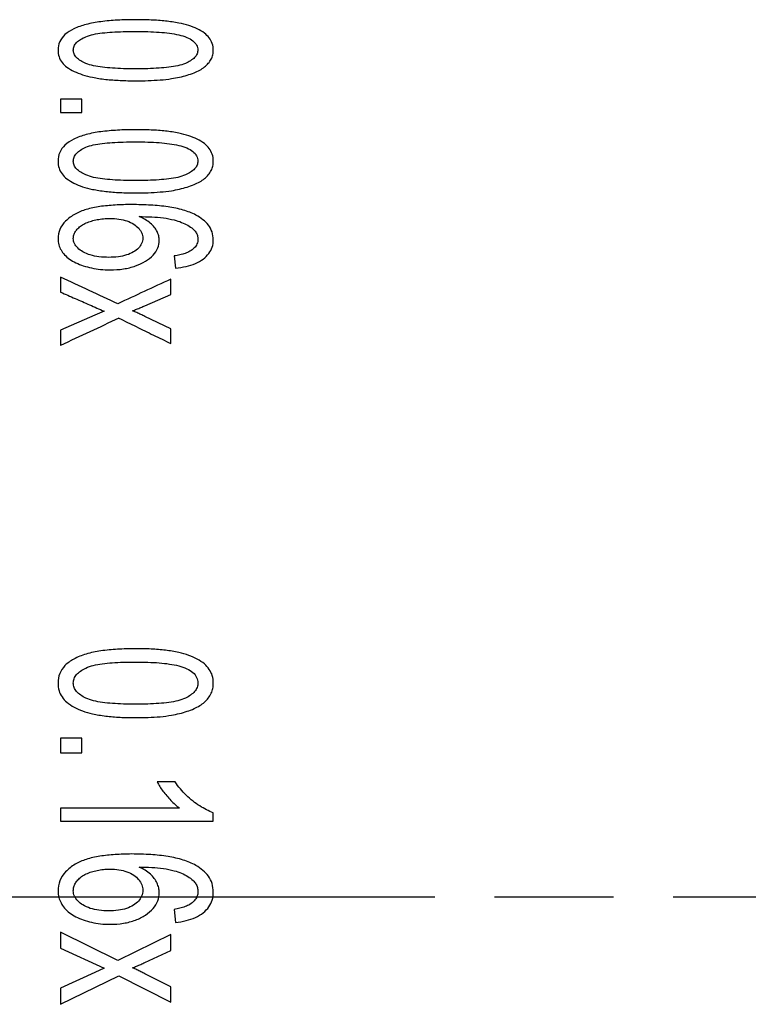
# Model space of a CAD drawing. Header units: millimetres. Extents: x 7 to 224, y -1107 to -1014.
# Tile 16 of 23: x 112 to 124, y -1066 to -1050. Entities that reach past the tile are written whole.
import ezdxf

# ---------------------------------------------------------------- set-up
doc = ezdxf.new("R2010")
doc.units = ezdxf.units.MM
doc.header["$LTSCALE"] = 16.335
doc.linetypes.add('ACAD_ISO08W100', pattern=[36, 24, -3, 6, -3])
doc.layers.get('0').update_dxf_attribs({"linetype": 'CONTINUOUS'})

msp = doc.modelspace()

# ---------------------------------------------------------------- linework, layer by layer
at = {"color": 7, "linetype": 'Continuous'}
for p, q in [((112.283, -1050.999), (112.283, -1051.218)), ((112.632, -1050.999), (112.283, -1050.999)), ((112.632, -1051.218), (112.632, -1050.999)), ((112.283, -1051.218), (112.632, -1051.218)), ((114.147, -1053.577), (114.17, -1053.777)), ((112.283, -1053.928), (112.283, -1054.172)), ((114.094, -1054.212), (114.094, -1053.96)), ((113.669, -1054.396), (114.094, -1054.212)), ((112.997, -1054.486), (112.845, -1054.551)), ((112.845, -1054.551), (112.283, -1054.798)), ((114.094, -1054.773), (113.666, -1054.57)), ((112.283, -1054.798), (112.283, -1055.048)), ((114.094, -1055.016), (114.094, -1054.773)), ((112.283, -1061.505), (112.283, -1061.749)), ((112.632, -1061.505), (112.283, -1061.505)), ((112.632, -1061.749), (112.632, -1061.505)), ((112.283, -1061.749), (112.632, -1061.749)), ((114.165, -1062.226), (113.869, -1062.226)), ((112.283, -1062.655), (112.283, -1062.87)), ((114.239, -1062.655), (112.283, -1062.655)), ((114.793, -1062.87), (114.793, -1062.732)), ((112.283, -1062.87), (114.793, -1062.87)), ((114.147, -1064.321), (114.17, -1064.535)), ((112.283, -1064.696), (112.283, -1064.956)), ((113.224, -1065.159), (112.283, -1064.696)), ((114.094, -1064.731), (113.224, -1065.159)), ((114.094, -1064.999), (114.094, -1064.731)), ((112.283, -1064.956), (112.997, -1065.289)), ((113.669, -1065.194), (114.094, -1064.999)), ((112.845, -1065.358), (112.283, -1065.618)), ((112.997, -1065.289), (112.845, -1065.358)), ((114.094, -1065.592), (113.666, -1065.378)), ((112.283, -1065.881), (113.241, -1065.411)), ((113.241, -1065.411), (114.094, -1065.848)), ((112.283, -1065.618), (112.283, -1065.881)), ((114.094, -1065.848), (114.094, -1065.592))]:
    msp.add_line(p, q, dxfattribs=at)
at = {"color": 1, "linetype": 'ACAD_ISO08W100', "ltscale": 0.02}
msp.add_line((200.761, -1064.119), (6.578, -1064.119), dxfattribs=at)
at = {"color": 7, "linetype": 'Continuous'}
for centre, radius, start, end in [((-86.425, -1484.671), 474.368, 65.11019, 65.23547), ((314.032, -1486.547), 476.558, 114.80603, 114.92127), ((328.944, -1518.161), 511.288, 114.95343, 115.07195)]:
    msp.add_arc(centre, radius, start, end, dxfattribs=at)
for points, knots in [([(112.499, -1049.843), (112.447, -1049.868), (112.356, -1049.924), (112.259, -1050.048), (112.24, -1050.145), (112.24, -1050.192)], [0, 0, 0, 0, 0.1722516, 0.3164657, 0.4579325, 0.4579325, 0.4579325, 0.4579325]), ([(113.516, -1049.693), (113.416, -1049.693), (113.225, -1049.698), (112.952, -1049.72), (112.71, -1049.763), (112.564, -1049.813), (112.499, -1049.843)], [0, 0, 0, 0, 0.299134, 0.572733, 0.819574, 1.034818, 1.034818, 1.034818, 1.034818]), ([(114.228, -1049.748), (114.156, -1049.734), (114.004, -1049.711), (113.766, -1049.696), (113.601, -1049.693), (113.516, -1049.693)], [0, 0, 0, 0, 0.2220011, 0.4588392, 0.7159537, 0.7159537, 0.7159537, 0.7159537]), ([(114.646, -1049.914), (114.609, -1049.887), (114.527, -1049.839), (114.385, -1049.785), (114.283, -1049.759), (114.228, -1049.748)], [0, 0, 0, 0, 0.1351613, 0.2851463, 0.452121, 0.452121, 0.452121, 0.452121]), ([(112.492, -1050.192), (112.492, -1050.17), (112.502, -1050.124), (112.545, -1050.062), (112.614, -1050.013), (112.667, -1049.986), (112.695, -1049.973)], [0, 0, 0, 0, 0.0651263, 0.137313, 0.2216927, 0.3155598, 0.3155598, 0.3155598, 0.3155598]), ([(112.695, -1049.973), (112.736, -1049.957), (112.826, -1049.93), (112.972, -1049.909), (113.137, -1049.895), (113.32, -1049.888), (113.448, -1049.886), (113.516, -1049.885)], [0, 0, 0, 0, 0.1306885, 0.2795616, 0.4438383, 0.6267532, 0.8287047, 0.8287047, 0.8287047, 0.8287047]), ([(113.516, -1049.885), (113.583, -1049.886), (113.713, -1049.888), (113.9, -1049.896), (114.069, -1049.913), (114.222, -1049.937), (114.316, -1049.966), (114.359, -1049.983)], [0, 0, 0, 0, 0.2035676, 0.3897766, 0.5591909, 0.7146172, 0.8535315, 0.8535315, 0.8535315, 0.8535315]), ([(114.359, -1049.983), (114.394, -1049.997), (114.455, -1050.03), (114.524, -1050.102), (114.539, -1050.162), (114.539, -1050.19)], [0, 0, 0, 0, 0.1129009, 0.206367, 0.2896569, 0.2896569, 0.2896569, 0.2896569]), ([(114.793, -1050.192), (114.792, -1050.155), (114.782, -1050.083), (114.729, -1049.986), (114.676, -1049.936), (114.646, -1049.914)], [0, 0, 0, 0, 0.1111549, 0.2135915, 0.3261553, 0.3261553, 0.3261553, 0.3261553]), ([(112.24, -1050.192), (112.241, -1050.23), (112.25, -1050.302), (112.304, -1050.4), (112.357, -1050.45), (112.387, -1050.472)], [0, 0, 0, 0, 0.1121594, 0.2150608, 0.327661, 0.327661, 0.327661, 0.327661]), ([(112.697, -1050.411), (112.668, -1050.399), (112.615, -1050.371), (112.546, -1050.321), (112.502, -1050.26), (112.492, -1050.214), (112.492, -1050.192)], [0, 0, 0, 0, 0.0939921, 0.1789902, 0.252128, 0.3163365, 0.3163365, 0.3163365, 0.3163365]), ([(114.539, -1050.19), (114.539, -1050.212), (114.529, -1050.258), (114.486, -1050.32), (114.417, -1050.37), (114.364, -1050.398), (114.336, -1050.411)], [0, 0, 0, 0, 0.0650949, 0.1374338, 0.2223314, 0.3169272, 0.3169272, 0.3169272, 0.3169272]), ([(114.711, -1050.41), (114.729, -1050.389), (114.76, -1050.345), (114.787, -1050.27), (114.793, -1050.218), (114.793, -1050.192)], [0, 0, 0, 0, 0.0839453, 0.1596932, 0.237522, 0.237522, 0.237522, 0.237522]), ([(112.387, -1050.472), (112.423, -1050.499), (112.506, -1050.548), (112.647, -1050.602), (112.75, -1050.629), (112.805, -1050.64)], [0, 0, 0, 0, 0.135829, 0.2862626, 0.4535303, 0.4535303, 0.4535303, 0.4535303]), ([(113.516, -1050.501), (113.449, -1050.501), (113.321, -1050.499), (113.139, -1050.491), (112.975, -1050.476), (112.828, -1050.455), (112.738, -1050.427), (112.697, -1050.411)], [0, 0, 0, 0, 0.2004648, 0.3821761, 0.5460276, 0.695322, 0.8273105, 0.8273105, 0.8273105, 0.8273105]), ([(114.336, -1050.411), (114.295, -1050.427), (114.205, -1050.454), (114.059, -1050.476), (113.894, -1050.491), (113.711, -1050.499), (113.583, -1050.501), (113.516, -1050.501)], [0, 0, 0, 0, 0.1307354, 0.2796193, 0.4438982, 0.6268206, 0.8287976, 0.8287976, 0.8287976, 0.8287976]), ([(114.477, -1050.565), (114.509, -1050.552), (114.569, -1050.525), (114.648, -1050.473), (114.692, -1050.432), (114.711, -1050.41)], [0, 0, 0, 0, 0.103257, 0.197108, 0.2828092, 0.2828092, 0.2828092, 0.2828092]), ([(112.805, -1050.64), (112.877, -1050.654), (113.028, -1050.677), (113.266, -1050.693), (113.43, -1050.697), (113.516, -1050.697)], [0, 0, 0, 0, 0.2217787, 0.4580702, 0.7141364, 0.7141364, 0.7141364, 0.7141364]), ([(114.106, -1050.662), (114.15, -1050.655), (114.237, -1050.639), (114.361, -1050.607), (114.439, -1050.58), (114.477, -1050.565)], [0, 0, 0, 0, 0.1355091, 0.2632955, 0.384453, 0.384453, 0.384453, 0.384453]), ([(113.516, -1050.697), (113.585, -1050.697), (113.72, -1050.695), (113.917, -1050.685), (114.044, -1050.671), (114.106, -1050.662)], [0, 0, 0, 0, 0.2093842, 0.405379, 0.5915657, 0.5915657, 0.5915657, 0.5915657]), ([(113.516, -1051.501), (113.416, -1051.501), (113.225, -1051.507), (112.952, -1051.529), (112.71, -1051.573), (112.564, -1051.626), (112.499, -1051.657)], [0, 0, 0, 0, 0.299143, 0.572821, 0.819983, 1.036123, 1.036123, 1.036123, 1.036123]), ([(114.228, -1051.558), (114.156, -1051.543), (114.004, -1051.52), (113.766, -1051.504), (113.601, -1051.501), (113.516, -1051.501)], [0, 0, 0, 0, 0.2221854, 0.4590687, 0.716187, 0.716187, 0.716187, 0.716187]), ([(114.646, -1051.73), (114.609, -1051.702), (114.527, -1051.652), (114.386, -1051.597), (114.283, -1051.57), (114.228, -1051.558)], [0, 0, 0, 0, 0.1364668, 0.2871934, 0.4545588, 0.4545588, 0.4545588, 0.4545588]), ([(112.499, -1051.657), (112.447, -1051.683), (112.355, -1051.741), (112.258, -1051.87), (112.24, -1051.97), (112.24, -1052.018)], [0, 0, 0, 0, 0.1741546, 0.321718, 0.4679877, 0.4679877, 0.4679877, 0.4679877]), ([(112.492, -1052.018), (112.492, -1051.996), (112.502, -1051.948), (112.545, -1051.884), (112.614, -1051.833), (112.666, -1051.804), (112.695, -1051.791)], [0, 0, 0, 0, 0.0673353, 0.1412935, 0.2268158, 0.321417, 0.321417, 0.321417, 0.321417]), ([(112.695, -1051.791), (112.736, -1051.775), (112.825, -1051.747), (112.972, -1051.725), (113.137, -1051.71), (113.32, -1051.703), (113.448, -1051.701), (113.516, -1051.701)], [0, 0, 0, 0, 0.131094, 0.2801064, 0.4444326, 0.6273602, 0.8293134, 0.8293134, 0.8293134, 0.8293134]), ([(113.516, -1051.701), (113.583, -1051.701), (113.713, -1051.703), (113.9, -1051.711), (114.069, -1051.729), (114.222, -1051.754), (114.316, -1051.784), (114.359, -1051.802)], [0, 0, 0, 0, 0.2035698, 0.3897946, 0.5592705, 0.7148639, 0.854233, 0.854233, 0.854233, 0.854233]), ([(114.793, -1052.018), (114.792, -1051.98), (114.782, -1051.906), (114.729, -1051.805), (114.676, -1051.754), (114.646, -1051.73)], [0, 0, 0, 0, 0.1149845, 0.2202602, 0.3348095, 0.3348095, 0.3348095, 0.3348095]), ([(114.359, -1051.802), (114.394, -1051.817), (114.456, -1051.851), (114.524, -1051.926), (114.539, -1051.987), (114.539, -1052.016)], [0, 0, 0, 0, 0.1139053, 0.2092684, 0.2953343, 0.2953343, 0.2953343, 0.2953343]), ([(112.24, -1052.018), (112.241, -1052.057), (112.25, -1052.132), (112.303, -1052.233), (112.356, -1052.285), (112.387, -1052.308)], [0, 0, 0, 0, 0.115985, 0.2216646, 0.3361673, 0.3361673, 0.3361673, 0.3361673]), ([(112.697, -1052.245), (112.668, -1052.232), (112.615, -1052.203), (112.546, -1052.152), (112.502, -1052.088), (112.492, -1052.04), (112.492, -1052.018)], [0, 0, 0, 0, 0.0947036, 0.180812, 0.2556934, 0.3220626, 0.3220626, 0.3220626, 0.3220626]), ([(114.539, -1052.016), (114.539, -1052.039), (114.529, -1052.086), (114.486, -1052.151), (114.418, -1052.202), (114.364, -1052.231), (114.336, -1052.245)], [0, 0, 0, 0, 0.0672899, 0.1413797, 0.2274129, 0.3227342, 0.3227342, 0.3227342, 0.3227342]), ([(114.711, -1052.244), (114.729, -1052.221), (114.76, -1052.176), (114.787, -1052.098), (114.793, -1052.045), (114.793, -1052.018)], [0, 0, 0, 0, 0.0859332, 0.1640045, 0.2445239, 0.2445239, 0.2445239, 0.2445239]), ([(113.516, -1052.338), (113.449, -1052.337), (113.321, -1052.335), (113.139, -1052.328), (112.975, -1052.312), (112.828, -1052.29), (112.738, -1052.262), (112.697, -1052.245)], [0, 0, 0, 0, 0.2004666, 0.3821905, 0.5460911, 0.695523, 0.8279102, 0.8279102, 0.8279102, 0.8279102]), ([(114.336, -1052.245), (114.295, -1052.261), (114.206, -1052.29), (114.059, -1052.312), (113.894, -1052.328), (113.711, -1052.335), (113.583, -1052.337), (113.516, -1052.338)], [0, 0, 0, 0, 0.1311359, 0.2801588, 0.4444876, 0.6274228, 0.8294016, 0.8294016, 0.8294016, 0.8294016]), ([(114.477, -1052.404), (114.509, -1052.391), (114.569, -1052.362), (114.648, -1052.308), (114.692, -1052.266), (114.711, -1052.244)], [0, 0, 0, 0, 0.1039051, 0.1987477, 0.2858553, 0.2858553, 0.2858553, 0.2858553]), ([(112.387, -1052.308), (112.423, -1052.336), (112.505, -1052.386), (112.647, -1052.443), (112.75, -1052.47), (112.805, -1052.482)], [0, 0, 0, 0, 0.1370734, 0.2882096, 0.4558426, 0.4558426, 0.4558426, 0.4558426]), ([(114.106, -1052.504), (114.15, -1052.497), (114.237, -1052.48), (114.361, -1052.447), (114.439, -1052.419), (114.477, -1052.404)], [0, 0, 0, 0, 0.1356689, 0.2637293, 0.3853305, 0.3853305, 0.3853305, 0.3853305]), ([(112.805, -1052.482), (112.877, -1052.496), (113.028, -1052.52), (113.266, -1052.537), (113.43, -1052.54), (113.516, -1052.54)], [0, 0, 0, 0, 0.2219521, 0.4582881, 0.7143583, 0.7143583, 0.7143583, 0.7143583]), ([(113.516, -1052.54), (113.585, -1052.54), (113.72, -1052.538), (113.918, -1052.528), (114.044, -1052.513), (114.106, -1052.504)], [0, 0, 0, 0, 0.2093858, 0.4054001, 0.5916692, 0.5916692, 0.5916692, 0.5916692]), ([(113.452, -1052.732), (113.361, -1052.733), (113.185, -1052.738), (112.934, -1052.76), (112.712, -1052.805), (112.579, -1052.857), (112.521, -1052.888)], [0, 0, 0, 0, 0.2755976, 0.5274997, 0.7545552, 0.9525828, 0.9525828, 0.9525828, 0.9525828]), ([(114.506, -1052.905), (114.44, -1052.871), (114.29, -1052.814), (114.039, -1052.764), (113.756, -1052.739), (113.557, -1052.733), (113.452, -1052.732)], [0, 0, 0, 0, 0.22315, 0.479048, 0.764103, 1.076525, 1.076525, 1.076525, 1.076525]), ([(112.521, -1052.888), (112.465, -1052.92), (112.365, -1052.989), (112.261, -1053.132), (112.239, -1053.242), (112.24, -1053.295)], [0, 0, 0, 0, 0.1929681, 0.3597017, 0.5174567, 0.5174567, 0.5174567, 0.5174567]), ([(114.793, -1053.313), (114.792, -1053.268), (114.78, -1053.181), (114.718, -1053.065), (114.622, -1052.975), (114.547, -1052.927), (114.506, -1052.905)], [0, 0, 0, 0, 0.1352304, 0.2601797, 0.3860059, 0.5252312, 0.5252312, 0.5252312, 0.5252312]), ([(112.567, -1053.126), (112.585, -1053.108), (112.627, -1053.073), (112.703, -1053.032), (112.759, -1053.012), (112.789, -1053.003)], [0, 0, 0, 0, 0.0776401, 0.1626043, 0.2560514, 0.2560514, 0.2560514, 0.2560514]), ([(112.789, -1053.003), (112.82, -1052.994), (112.886, -1052.978), (112.987, -1052.964), (113.057, -1052.961), (113.093, -1052.96)], [0, 0, 0, 0, 0.0984833, 0.2009867, 0.3076587, 0.3076587, 0.3076587, 0.3076587]), ([(113.093, -1052.96), (113.143, -1052.96), (113.238, -1052.966), (113.371, -1052.996), (113.449, -1053.032), (113.484, -1053.054)], [0, 0, 0, 0, 0.1499773, 0.2848868, 0.4066755, 0.4066755, 0.4066755, 0.4066755]), ([(113.484, -1053.054), (113.514, -1053.073), (113.567, -1053.115), (113.622, -1053.195), (113.634, -1053.255), (113.633, -1053.284)], [0, 0, 0, 0, 0.1076088, 0.200344, 0.2854504, 0.2854504, 0.2854504, 0.2854504]), ([(113.572, -1052.93), (113.642, -1052.93), (113.776, -1052.933), (113.969, -1052.948), (114.092, -1052.971), (114.15, -1052.986)], [0, 0, 0, 0, 0.2100221, 0.4019548, 0.5822001, 0.5822001, 0.5822001, 0.5822001]), ([(113.823, -1053.105), (113.803, -1053.081), (113.757, -1053.034), (113.671, -1052.976), (113.607, -1052.944), (113.572, -1052.93)], [0, 0, 0, 0, 0.0933938, 0.1959649, 0.3091623, 0.3091623, 0.3091623, 0.3091623]), ([(114.15, -1052.986), (114.191, -1052.996), (114.267, -1053.021), (114.372, -1053.069), (114.432, -1053.111), (114.459, -1053.134)], [0, 0, 0, 0, 0.125894, 0.2403084, 0.3450847, 0.3450847, 0.3450847, 0.3450847]), ([(112.492, -1053.291), (112.492, -1053.271), (112.498, -1053.231), (112.525, -1053.175), (112.552, -1053.142), (112.567, -1053.126)], [0, 0, 0, 0, 0.0596728, 0.1204438, 0.1855711, 0.1855711, 0.1855711, 0.1855711]), ([(113.904, -1053.323), (113.904, -1053.298), (113.898, -1053.246), (113.869, -1053.172), (113.84, -1053.127), (113.823, -1053.105)], [0, 0, 0, 0, 0.0770637, 0.1549095, 0.23715, 0.23715, 0.23715, 0.23715]), ([(114.459, -1053.134), (114.476, -1053.149), (114.506, -1053.181), (114.535, -1053.239), (114.54, -1053.281), (114.54, -1053.301)], [0, 0, 0, 0, 0.068161, 0.1297464, 0.1917905, 0.1917905, 0.1917905, 0.1917905]), ([(112.24, -1053.295), (112.241, -1053.328), (112.248, -1053.392), (112.287, -1053.482), (112.326, -1053.533), (112.348, -1053.557)], [0, 0, 0, 0, 0.0996893, 0.1917737, 0.2897893, 0.2897893, 0.2897893, 0.2897893]), ([(112.649, -1053.509), (112.618, -1053.491), (112.564, -1053.453), (112.505, -1053.378), (112.492, -1053.319), (112.492, -1053.291)], [0, 0, 0, 0, 0.106848, 0.1981719, 0.280421, 0.280421, 0.280421, 0.280421]), ([(113.633, -1053.284), (113.633, -1053.314), (113.621, -1053.376), (113.563, -1053.454), (113.512, -1053.493), (113.483, -1053.51)], [0, 0, 0, 0, 0.0920525, 0.1830034, 0.2836118, 0.2836118, 0.2836118, 0.2836118]), ([(113.678, -1053.664), (113.724, -1053.635), (113.805, -1053.573), (113.887, -1053.454), (113.905, -1053.365), (113.904, -1053.323)], [0, 0, 0, 0, 0.1628109, 0.3013431, 0.4262736, 0.4262736, 0.4262736, 0.4262736]), ([(114.54, -1053.301), (114.54, -1053.328), (114.53, -1053.383), (114.479, -1053.451), (114.434, -1053.485), (114.408, -1053.501)], [0, 0, 0, 0, 0.0803453, 0.1606975, 0.2494579, 0.2494579, 0.2494579, 0.2494579]), ([(114.627, -1053.628), (114.662, -1053.601), (114.723, -1053.544), (114.782, -1053.434), (114.793, -1053.354), (114.793, -1053.313)], [0, 0, 0, 0, 0.1316111, 0.2473211, 0.3682932, 0.3682932, 0.3682932, 0.3682932]), ([(112.348, -1053.557), (112.372, -1053.583), (112.431, -1053.634), (112.536, -1053.694), (112.614, -1053.725), (112.656, -1053.739)], [0, 0, 0, 0, 0.1089389, 0.2288137, 0.3612972, 0.3612972, 0.3612972, 0.3612972]), ([(113.076, -1053.6), (113.021, -1053.6), (112.918, -1053.595), (112.774, -1053.567), (112.688, -1053.531), (112.649, -1053.509)], [0, 0, 0, 0, 0.1625138, 0.3082691, 0.4402502, 0.4402502, 0.4402502, 0.4402502]), ([(113.483, -1053.51), (113.447, -1053.532), (113.365, -1053.567), (113.227, -1053.595), (113.128, -1053.6), (113.076, -1053.6)], [0, 0, 0, 0, 0.1256447, 0.2654319, 0.4218791, 0.4218791, 0.4218791, 0.4218791]), ([(114.408, -1053.501), (114.384, -1053.514), (114.331, -1053.538), (114.242, -1053.561), (114.18, -1053.572), (114.147, -1053.577)], [0, 0, 0, 0, 0.0833216, 0.1737221, 0.2739681, 0.2739681, 0.2739681, 0.2739681]), ([(113.094, -1053.806), (113.169, -1053.806), (113.312, -1053.797), (113.51, -1053.75), (113.627, -1053.696), (113.678, -1053.664)], [0, 0, 0, 0, 0.225058, 0.4262491, 0.6071452, 0.6071452, 0.6071452, 0.6071452]), ([(114.17, -1053.777), (114.23, -1053.772), (114.343, -1053.755), (114.498, -1053.707), (114.588, -1053.657), (114.627, -1053.628)], [0, 0, 0, 0, 0.1799941, 0.3408846, 0.4856075, 0.4856075, 0.4856075, 0.4856075]), ([(112.656, -1053.739), (112.7, -1053.753), (112.794, -1053.778), (112.941, -1053.801), (113.042, -1053.806), (113.094, -1053.806)], [0, 0, 0, 0, 0.1405078, 0.2885784, 0.4450533, 0.4450533, 0.4450533, 0.4450533]), ([(112.283, -1054.172), (112.362, -1054.207), (112.521, -1054.276), (112.759, -1054.381), (112.918, -1054.451), (112.997, -1054.486)], [0, 0, 0, 0, 0.2600906, 0.5202379, 0.7804416, 0.7804416, 0.7804416, 0.7804416]), ([(113.466, -1054.479), (113.488, -1054.47), (113.533, -1054.453), (113.601, -1054.425), (113.646, -1054.406), (113.669, -1054.396)], [0, 0, 0, 0, 0.0713275, 0.1442111, 0.2194024, 0.2194024, 0.2194024, 0.2194024]), ([(113.666, -1054.57), (113.644, -1054.56), (113.601, -1054.539), (113.534, -1054.509), (113.489, -1054.489), (113.466, -1054.479)], [0, 0, 0, 0, 0.0716979, 0.1447058, 0.219459, 0.219459, 0.219459, 0.219459]), ([(113.241, -1054.601), (113.336, -1054.647), (113.525, -1054.739), (113.809, -1054.878), (113.999, -1054.97), (114.094, -1055.016)], [0, 0, 0, 0, 0.3160517, 0.6322053, 0.9484595, 0.9484595, 0.9484595, 0.9484595]), ([(113.516, -1060.035), (113.416, -1060.035), (113.225, -1060.041), (112.952, -1060.065), (112.709, -1060.114), (112.563, -1060.172), (112.499, -1060.206)], [0, 0, 0, 0, 0.299168, 0.573076, 0.82117, 1.039882, 1.039882, 1.039882, 1.039882]), ([(114.228, -1060.097), (114.156, -1060.081), (114.005, -1060.056), (113.766, -1060.038), (113.601, -1060.034), (113.516, -1060.035)], [0, 0, 0, 0, 0.2227206, 0.4597352, 0.7168649, 0.7168649, 0.7168649, 0.7168649]), ([(112.499, -1060.206), (112.446, -1060.235), (112.353, -1060.3), (112.258, -1060.44), (112.24, -1060.547), (112.24, -1060.6)], [0, 0, 0, 0, 0.1795188, 0.3362599, 0.4953544, 0.4953544, 0.4953544, 0.4953544]), ([(114.646, -1060.286), (114.61, -1060.256), (114.528, -1060.201), (114.386, -1060.14), (114.283, -1060.11), (114.228, -1060.097)], [0, 0, 0, 0, 0.1401587, 0.2930097, 0.4615035, 0.4615035, 0.4615035, 0.4615035]), ([(112.492, -1060.6), (112.492, -1060.576), (112.501, -1060.525), (112.544, -1060.455), (112.613, -1060.399), (112.666, -1060.367), (112.695, -1060.353)], [0, 0, 0, 0, 0.0732193, 0.1519891, 0.2406859, 0.3373545, 0.3373545, 0.3373545, 0.3373545]), ([(112.695, -1060.353), (112.735, -1060.335), (112.825, -1060.305), (112.972, -1060.281), (113.137, -1060.264), (113.32, -1060.256), (113.448, -1060.254), (113.516, -1060.254)], [0, 0, 0, 0, 0.1322493, 0.2816609, 0.4461293, 0.6290933, 0.8310516, 0.8310516, 0.8310516, 0.8310516]), ([(113.516, -1060.254), (113.583, -1060.254), (113.713, -1060.256), (113.9, -1060.265), (114.069, -1060.284), (114.223, -1060.312), (114.317, -1060.345), (114.359, -1060.364)], [0, 0, 0, 0, 0.203576, 0.3898466, 0.5594993, 0.7155717, 0.8562355, 0.8562355, 0.8562355, 0.8562355]), ([(114.359, -1060.364), (114.394, -1060.381), (114.457, -1060.419), (114.525, -1060.501), (114.539, -1060.567), (114.539, -1060.598)], [0, 0, 0, 0, 0.1167255, 0.2172864, 0.3107593, 0.3107593, 0.3107593, 0.3107593]), ([(114.793, -1060.6), (114.792, -1060.559), (114.783, -1060.479), (114.73, -1060.369), (114.676, -1060.312), (114.646, -1060.286)], [0, 0, 0, 0, 0.1251921, 0.2381687, 0.3582266, 0.3582266, 0.3582266, 0.3582266]), ([(112.24, -1060.6), (112.241, -1060.643), (112.25, -1060.723), (112.302, -1060.833), (112.356, -1060.89), (112.387, -1060.916)], [0, 0, 0, 0, 0.1261138, 0.2391838, 0.358804, 0.358804, 0.358804, 0.358804]), ([(112.697, -1060.847), (112.668, -1060.833), (112.615, -1060.801), (112.545, -1060.745), (112.502, -1060.676), (112.492, -1060.625), (112.492, -1060.6)], [0, 0, 0, 0, 0.0966551, 0.1857894, 0.2653534, 0.3374568, 0.3374568, 0.3374568, 0.3374568]), ([(114.539, -1060.598), (114.539, -1060.622), (114.53, -1060.674), (114.487, -1060.744), (114.418, -1060.801), (114.365, -1060.832), (114.336, -1060.847)], [0, 0, 0, 0, 0.0731149, 0.1519042, 0.2410306, 0.3383416, 0.3383416, 0.3383416, 0.3383416]), ([(114.711, -1060.846), (114.729, -1060.821), (114.76, -1060.771), (114.787, -1060.687), (114.793, -1060.63), (114.793, -1060.6)], [0, 0, 0, 0, 0.0912399, 0.1754733, 0.2631192, 0.2631192, 0.2631192, 0.2631192]), ([(113.516, -1060.948), (113.449, -1060.948), (113.321, -1060.945), (113.139, -1060.937), (112.975, -1060.92), (112.828, -1060.896), (112.738, -1060.865), (112.697, -1060.847)], [0, 0, 0, 0, 0.2004717, 0.3822305, 0.5462666, 0.6960783, 0.8295652, 0.8295652, 0.8295652, 0.8295652]), ([(114.336, -1060.847), (114.295, -1060.865), (114.206, -1060.896), (114.059, -1060.92), (113.894, -1060.937), (113.711, -1060.945), (113.583, -1060.948), (113.516, -1060.948)], [0, 0, 0, 0, 0.1322405, 0.2816474, 0.4461139, 0.6290845, 0.8310684, 0.8310684, 0.8310684, 0.8310684]), ([(114.477, -1061.02), (114.509, -1061.006), (114.569, -1060.974), (114.649, -1060.916), (114.692, -1060.87), (114.711, -1060.846)], [0, 0, 0, 0, 0.1056677, 0.2031954, 0.2940879, 0.2940879, 0.2940879, 0.2940879]), ([(112.387, -1060.916), (112.423, -1060.946), (112.505, -1061), (112.647, -1061.062), (112.75, -1061.091), (112.805, -1061.104)], [0, 0, 0, 0, 0.1404487, 0.2934976, 0.4621259, 0.4621259, 0.4621259, 0.4621259]), ([(114.106, -1061.128), (114.15, -1061.12), (114.237, -1061.102), (114.361, -1061.067), (114.44, -1061.036), (114.477, -1061.02)], [0, 0, 0, 0, 0.1361042, 0.2649109, 0.3877207, 0.3877207, 0.3877207, 0.3877207]), ([(112.805, -1061.104), (112.877, -1061.12), (113.028, -1061.146), (113.266, -1061.164), (113.43, -1061.168), (113.516, -1061.168)], [0, 0, 0, 0, 0.2224247, 0.4588818, 0.714963, 0.714963, 0.714963, 0.714963]), ([(113.516, -1061.168), (113.585, -1061.168), (113.72, -1061.165), (113.918, -1061.155), (114.044, -1061.139), (114.106, -1061.128)], [0, 0, 0, 0, 0.2093903, 0.4054576, 0.591951, 0.591951, 0.591951, 0.591951]), ([(113.869, -1062.226), (113.882, -1062.252), (113.912, -1062.304), (113.966, -1062.378), (114.006, -1062.427), (114.027, -1062.452)], [0, 0, 0, 0, 0.087509, 0.1790529, 0.2757976, 0.2757976, 0.2757976, 0.2757976]), ([(114.459, -1062.541), (114.42, -1062.511), (114.347, -1062.448), (114.249, -1062.342), (114.192, -1062.266), (114.165, -1062.226)], [0, 0, 0, 0, 0.1466293, 0.2881076, 0.431711, 0.431711, 0.431711, 0.431711]), ([(114.027, -1062.452), (114.049, -1062.478), (114.093, -1062.528), (114.164, -1062.596), (114.213, -1062.637), (114.239, -1062.655)], [0, 0, 0, 0, 0.10268, 0.2006812, 0.2945775, 0.2945775, 0.2945775, 0.2945775]), ([(114.793, -1062.732), (114.755, -1062.718), (114.678, -1062.685), (114.566, -1062.621), (114.494, -1062.569), (114.459, -1062.541)], [0, 0, 0, 0, 0.1209977, 0.2493998, 0.3863914, 0.3863914, 0.3863914, 0.3863914]), ([(113.452, -1063.41), (113.361, -1063.411), (113.185, -1063.417), (112.934, -1063.441), (112.711, -1063.489), (112.579, -1063.546), (112.521, -1063.58)], [0, 0, 0, 0, 0.2756217, 0.5277416, 0.7556802, 0.9561232, 0.9561232, 0.9561232, 0.9561232]), ([(114.506, -1063.598), (114.441, -1063.561), (114.291, -1063.5), (114.04, -1063.445), (113.756, -1063.417), (113.557, -1063.411), (113.452, -1063.41)], [0, 0, 0, 0, 0.225702, 0.482568, 0.767871, 1.08032, 1.08032, 1.08032, 1.08032]), ([(112.521, -1063.58), (112.464, -1063.614), (112.363, -1063.69), (112.26, -1063.845), (112.239, -1063.961), (112.24, -1064.018)], [0, 0, 0, 0, 0.1986369, 0.3744591, 0.5439682, 0.5439682, 0.5439682, 0.5439682]), ([(114.793, -1064.038), (114.792, -1063.99), (114.78, -1063.896), (114.719, -1063.772), (114.623, -1063.674), (114.547, -1063.622), (114.506, -1063.598)], [0, 0, 0, 0, 0.1453688, 0.2780607, 0.4089595, 0.5516773, 0.5516773, 0.5516773, 0.5516773]), ([(112.567, -1063.836), (112.585, -1063.817), (112.627, -1063.779), (112.703, -1063.735), (112.759, -1063.713), (112.789, -1063.704)], [0, 0, 0, 0, 0.0801967, 0.166786, 0.261161, 0.261161, 0.261161, 0.261161]), ([(112.789, -1063.704), (112.82, -1063.694), (112.885, -1063.677), (112.987, -1063.661), (113.057, -1063.658), (113.093, -1063.657)], [0, 0, 0, 0, 0.0989492, 0.2016257, 0.3083173, 0.3083173, 0.3083173, 0.3083173]), ([(113.093, -1063.657), (113.143, -1063.657), (113.238, -1063.664), (113.371, -1063.696), (113.449, -1063.735), (113.484, -1063.759)], [0, 0, 0, 0, 0.1500369, 0.2855522, 0.4091912, 0.4091912, 0.4091912, 0.4091912]), ([(113.484, -1063.759), (113.514, -1063.779), (113.568, -1063.825), (113.622, -1063.912), (113.634, -1063.976), (113.633, -1064.006)], [0, 0, 0, 0, 0.111095, 0.2090031, 0.3004372, 0.3004372, 0.3004372, 0.3004372]), ([(113.572, -1063.624), (113.642, -1063.624), (113.776, -1063.628), (113.97, -1063.645), (114.092, -1063.669), (114.15, -1063.685)], [0, 0, 0, 0, 0.210036, 0.4020949, 0.5828581, 0.5828581, 0.5828581, 0.5828581]), ([(113.823, -1063.814), (113.804, -1063.788), (113.758, -1063.737), (113.672, -1063.674), (113.607, -1063.64), (113.572, -1063.624)], [0, 0, 0, 0, 0.0972505, 0.2025897, 0.3176668, 0.3176668, 0.3176668, 0.3176668]), ([(114.15, -1063.685), (114.191, -1063.696), (114.268, -1063.723), (114.373, -1063.775), (114.433, -1063.82), (114.459, -1063.845)], [0, 0, 0, 0, 0.1268904, 0.2430417, 0.3506528, 0.3506528, 0.3506528, 0.3506528]), ([(112.492, -1064.014), (112.492, -1063.993), (112.498, -1063.95), (112.525, -1063.889), (112.552, -1063.853), (112.567, -1063.836)], [0, 0, 0, 0, 0.0641514, 0.1288329, 0.1971356, 0.1971356, 0.1971356, 0.1971356]), ([(113.904, -1064.049), (113.904, -1064.021), (113.898, -1063.966), (113.87, -1063.886), (113.84, -1063.837), (113.823, -1063.814)], [0, 0, 0, 0, 0.0828573, 0.1660026, 0.2528482, 0.2528482, 0.2528482, 0.2528482]), ([(114.459, -1063.845), (114.476, -1063.861), (114.506, -1063.896), (114.535, -1063.958), (114.54, -1064.003), (114.54, -1064.025)], [0, 0, 0, 0, 0.0711584, 0.1366215, 0.2033136, 0.2033136, 0.2033136, 0.2033136]), ([(112.24, -1064.018), (112.241, -1064.054), (112.248, -1064.122), (112.287, -1064.219), (112.325, -1064.274), (112.348, -1064.3)], [0, 0, 0, 0, 0.1070733, 0.2049563, 0.3076048, 0.3076048, 0.3076048, 0.3076048]), ([(112.649, -1064.248), (112.618, -1064.229), (112.563, -1064.187), (112.505, -1064.106), (112.492, -1064.044), (112.492, -1064.014)], [0, 0, 0, 0, 0.109672, 0.2054912, 0.2936899, 0.2936899, 0.2936899, 0.2936899]), ([(113.633, -1064.006), (113.633, -1064.039), (113.621, -1064.105), (113.564, -1064.188), (113.512, -1064.231), (113.483, -1064.25)], [0, 0, 0, 0, 0.0987312, 0.1942882, 0.2977442, 0.2977442, 0.2977442, 0.2977442]), ([(113.678, -1064.414), (113.724, -1064.383), (113.806, -1064.316), (113.887, -1064.188), (113.905, -1064.094), (113.904, -1064.049)], [0, 0, 0, 0, 0.1674581, 0.3131121, 0.4470493, 0.4470493, 0.4470493, 0.4470493]), ([(114.54, -1064.025), (114.54, -1064.054), (114.53, -1064.112), (114.479, -1064.185), (114.434, -1064.223), (114.408, -1064.239)], [0, 0, 0, 0, 0.0861584, 0.1705773, 0.2618694, 0.2618694, 0.2618694, 0.2618694]), ([(114.627, -1064.376), (114.662, -1064.347), (114.724, -1064.285), (114.782, -1064.166), (114.793, -1064.082), (114.793, -1064.038)], [0, 0, 0, 0, 0.1363401, 0.2587469, 0.3885744, 0.3885744, 0.3885744, 0.3885744]), ([(113.076, -1064.346), (113.021, -1064.346), (112.918, -1064.34), (112.773, -1064.31), (112.687, -1064.271), (112.649, -1064.248)], [0, 0, 0, 0, 0.1625568, 0.3087645, 0.442263, 0.442263, 0.442263, 0.442263]), ([(113.483, -1064.25), (113.447, -1064.272), (113.366, -1064.311), (113.227, -1064.34), (113.128, -1064.346), (113.076, -1064.346)], [0, 0, 0, 0, 0.1271948, 0.2674438, 0.4239344, 0.4239344, 0.4239344, 0.4239344]), ([(114.408, -1064.239), (114.384, -1064.254), (114.331, -1064.279), (114.242, -1064.304), (114.18, -1064.316), (114.147, -1064.321)], [0, 0, 0, 0, 0.0843744, 0.1752511, 0.2757396, 0.2757396, 0.2757396, 0.2757396]), ([(112.348, -1064.3), (112.372, -1064.328), (112.43, -1064.381), (112.535, -1064.446), (112.614, -1064.479), (112.656, -1064.494)], [0, 0, 0, 0, 0.1123771, 0.2344793, 0.3682856, 0.3682856, 0.3682856, 0.3682856]), ([(113.094, -1064.566), (113.169, -1064.566), (113.312, -1064.556), (113.511, -1064.506), (113.627, -1064.448), (113.678, -1064.414)], [0, 0, 0, 0, 0.2251398, 0.4271398, 0.6104362, 0.6104362, 0.6104362, 0.6104362]), ([(114.17, -1064.535), (114.23, -1064.529), (114.343, -1064.512), (114.499, -1064.46), (114.589, -1064.406), (114.627, -1064.376)], [0, 0, 0, 0, 0.1802862, 0.3422643, 0.4895807, 0.4895807, 0.4895807, 0.4895807]), ([(112.656, -1064.494), (112.7, -1064.51), (112.793, -1064.537), (112.94, -1064.561), (113.042, -1064.566), (113.094, -1064.566)], [0, 0, 0, 0, 0.1411862, 0.2895027, 0.4460047, 0.4460047, 0.4460047, 0.4460047]), ([(113.466, -1065.282), (113.488, -1065.273), (113.533, -1065.254), (113.601, -1065.224), (113.646, -1065.204), (113.669, -1065.194)], [0, 0, 0, 0, 0.0719092, 0.1454238, 0.221311, 0.221311, 0.221311, 0.221311]), ([(113.666, -1065.378), (113.644, -1065.367), (113.601, -1065.345), (113.534, -1065.313), (113.489, -1065.292), (113.466, -1065.282)], [0, 0, 0, 0, 0.0724689, 0.1462182, 0.221696, 0.221696, 0.221696, 0.221696])]:
    msp.add_open_spline(points, degree=3, knots=knots, dxfattribs=at)

doc.saveas('drawing.dxf')
